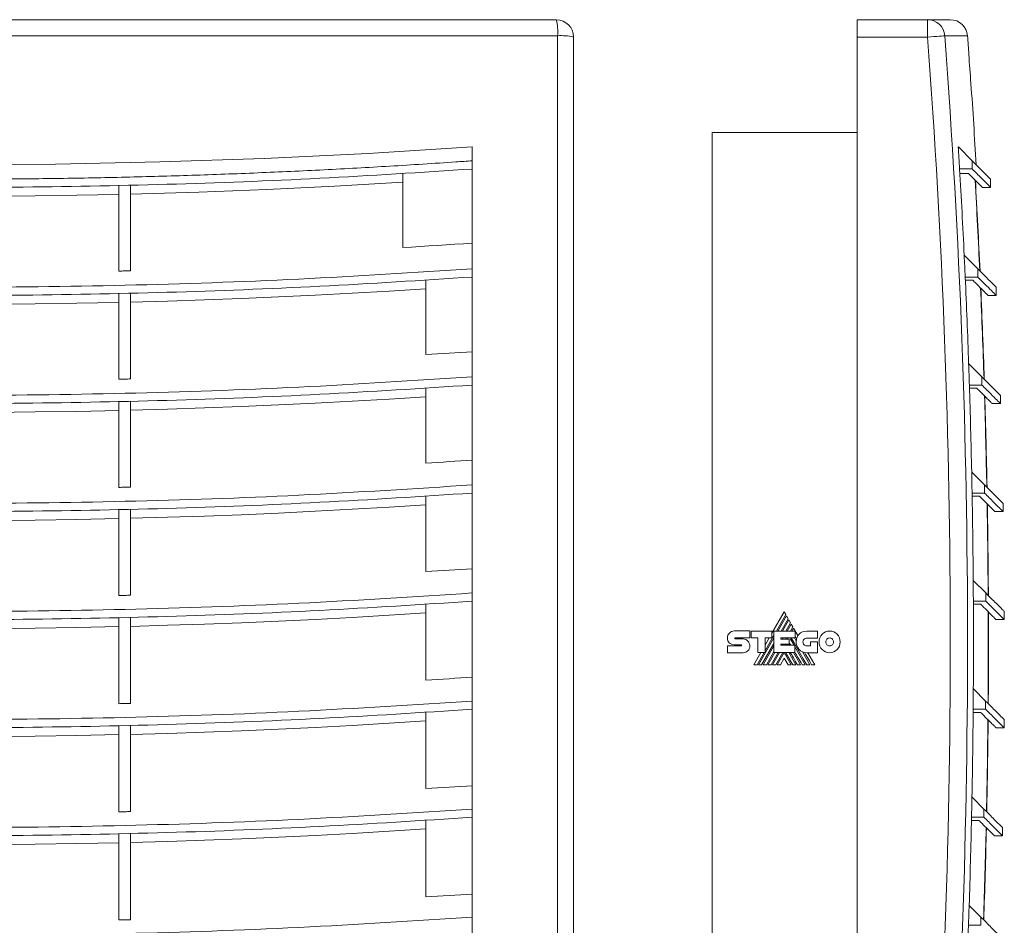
# Model space of a CAD drawing. Header units: millimetres. Extents: x 14 to 371, y 8 to 281.
# Tile 4 of 4: x 201 to 371, y 125 to 281. Entities that reach past the tile are written whole.
import ezdxf

# ---------------------------------------------------------------- set-up
doc = ezdxf.new("R2010")
doc.units = ezdxf.units.MM
doc.linetypes.add('PHANTOM', pattern=[12.7, 6.35, -1.27, 1.27, -1.27, 1.27, -1.27])
doc.layers.add('___VS___', color=7, linetype='Continuous', lineweight=15)

msp = doc.modelspace()

# ---------------------------------------------------------------- linework, layer by layer
at = {"color": 7, "linetype": 'Continuous', "lineweight": 15}
for p, q in [((85.01, 281.31), (294.01, 281.31)), ((345.94, 278.31), (345.94, 281.31)), ((345.94, 281.31), (358.1, 281.31)), ((358.1, 278.31), (358.1, 281.31)), ((358.1, 281.31), (362.03, 281.31)), ((294.24, 278.54), (84.79, 278.54)), ((294.24, 69.09), (294.24, 278.54)), ((297.01, 278.31), (297.01, 69.31)), ((358.1, 278.31), (345.94, 278.31)), ((345.94, 278.31), (345.94, 69.31)), ((365.26, 275.31), (365.24, 275.31)), ((365.59, 270.31), (365.61, 270.31)), ((320.94, 85.81), (320.94, 261.81)), ((320.94, 261.81), (345.94, 261.81)), ((279.51, 259.33), (279.51, 256.94)), ((363.43, 259.33), (365.81, 256.94)), ((279.51, 256.94), (279.51, 255.51)), ((365.81, 256.94), (365.81, 255.53)), ((279.51, 240.61), (279.51, 255.53)), ((365.81, 255.53), (363.65, 255.53)), ((267.51, 254.76), (267.51, 241.95)), ((369.01, 252.33), (369, 253.75)), ((218.51, 252.72), (218.51, 237.88)), ((220.51, 237.92), (220.51, 252.76)), ((367.56, 252.34), (369.01, 252.33)), ((279.51, 240.61), (279.51, 238.27)), ((364.45, 240.61), (366.78, 238.27)), ((279.51, 238.27), (279.51, 236.86)), ((366.78, 238.27), (366.78, 236.86)), ((271.51, 236.32), (271.51, 223.45)), ((279.51, 221.88), (279.51, 236.86)), ((366.78, 236.86), (364.62, 236.86)), ((364.65, 236.32), (365.91, 236.32)), ((369.97, 233.67), (369.97, 235.08)), ((218.51, 234.06), (218.51, 219.2)), ((220.51, 219.24), (220.51, 234.1)), ((368.55, 233.67), (369.97, 233.67)), ((279.51, 221.88), (279.51, 219.61)), ((365.22, 221.88), (367.5, 219.61)), ((279.51, 219.61), (279.51, 218.19)), ((367.5, 219.61), (367.5, 218.19)), ((271.51, 217.65), (271.51, 204.71)), ((279.51, 203.16), (279.51, 218.19)), ((367.5, 218.19), (365.34, 218.19)), ((365.36, 217.65), (366.62, 217.65)), ((370.69, 215), (370.69, 216.42)), ((218.51, 215.39), (218.51, 200.52)), ((220.51, 200.56), (220.51, 215.43)), ((369.27, 215), (370.69, 215)), ((279.51, 203.16), (279.51, 200.94)), ((365.74, 203.16), (367.96, 200.94)), ((279.51, 200.94), (279.51, 199.53)), ((367.96, 200.94), (367.96, 199.53)), ((271.51, 198.98), (271.51, 185.97)), ((279.51, 184.45), (279.51, 199.53)), ((367.96, 199.53), (365.81, 199.53)), ((365.82, 198.98), (367.09, 198.98)), ((371.15, 196.34), (371.15, 197.75)), ((218.51, 196.73), (218.51, 181.83)), ((220.51, 181.88), (220.51, 196.76)), ((369.73, 196.34), (371.15, 196.34)), ((279.51, 184.45), (279.51, 182.27)), ((366.01, 184.45), (368.18, 182.27)), ((279.51, 182.27), (279.51, 180.86)), ((368.18, 182.27), (368.18, 180.86)), ((271.51, 180.32), (271.51, 167.23)), ((279.51, 165.73), (279.51, 180.86)), ((368.18, 180.86), (366.03, 180.86)), ((366.03, 180.32), (367.31, 180.32)), ((333.37, 179.01), (331.24, 175.32)), ((332.02, 175.69), (333.66, 178.53)), ((333.66, 178.53), (333.37, 179.01)), ((371.37, 177.67), (371.37, 179.08)), ((218.51, 178.06), (218.51, 163.15)), ((220.51, 163.19), (220.51, 178.1)), ((333.78, 178.31), (332.27, 175.69)), ((332.83, 175.69), (334.06, 177.83)), ((334.18, 177.61), (333.08, 175.69)), ((333.64, 175.69), (334.47, 177.12)), ((334.06, 177.83), (333.78, 178.31)), ((334.59, 176.91), (333.89, 175.69)), ((334.47, 177.12), (334.18, 177.61)), ((334.87, 176.42), (334.59, 176.91)), ((369.95, 177.67), (371.37, 177.67)), ((324.74, 175.71), (327.42, 175.71)), ((327.42, 175.71), (327.42, 174.51)), ((327.68, 174.51), (327.68, 175.7)), ((327.68, 175.7), (331.24, 175.7)), ((331.24, 175.7), (331.24, 174.52)), ((331.6, 172.01), (331.6, 175.69)), ((331.6, 175.69), (335.23, 175.69)), ((334.45, 175.69), (334.87, 176.42)), ((334.99, 176.21), (334.7, 175.69)), ((335.74, 174.91), (334.99, 176.21)), ((335.23, 175.69), (335.23, 174.5)), ((337.26, 175.68), (339.13, 175.68)), ((339.13, 175.68), (339.13, 174.49)), ((323.56, 174.51), (323.56, 174.5)), ((324.89, 174.51), (327.42, 174.51)), ((324.9, 174.33), (326.26, 174.33)), ((328.84, 174.51), (327.68, 174.51)), ((328.84, 172.01), (328.84, 174.51)), ((328.92, 169.88), (331.6, 174.53)), ((329.47, 169.88), (331.6, 173.56)), ((330.05, 172.29), (331.6, 174.97)), ((331.24, 174.52), (330.05, 174.52)), ((330.05, 172.01), (330.05, 174.52)), ((330.78, 174.52), (330.05, 173.27)), ((332.81, 174.5), (335.23, 174.5)), ((332.81, 174.5), (332.81, 174.31)), ((332.81, 174.31), (334.25, 174.31)), ((332.81, 173.41), (334.25, 173.41)), ((332.81, 173.41), (332.81, 173.23)), ((333.02, 173.23), (333.13, 173.41)), ((333.09, 174.31), (333.2, 174.5)), ((333.27, 173.23), (333.38, 173.41)), ((333.65, 174.31), (333.76, 174.5)), ((333.9, 174.31), (334.01, 174.5)), ((334.15, 173.41), (334.26, 173.23)), ((334.25, 174.31), (334.25, 173.41)), ((334.45, 174.29), (334.58, 174.5)), ((334.45, 174.29), (335.07, 173.23)), ((335.14, 174.5), (335.45, 173.96)), ((339.13, 174.49), (337.26, 174.49)), ((337.9, 173.15), (337.9, 173.86)), ((337.9, 173.86), (339.09, 173.86)), ((339.09, 173.86), (339.09, 171.96)), ((323.56, 173.14), (325.92, 173.14)), ((326.26, 171.96), (323.56, 171.96)), ((325.92, 173.34), (324.74, 173.34)), ((329.33, 172.01), (328.1, 169.88)), ((328.67, 169.88), (329.89, 172.01)), ((328.84, 172.01), (330.05, 172.01)), ((329.73, 169.88), (331.6, 173.13)), ((330.28, 169.88), (331.6, 172.17)), ((330.53, 169.88), (331.76, 172.01)), ((331.09, 169.88), (332.32, 172.01)), ((331.34, 169.88), (332.57, 172.01)), ((331.6, 172.01), (335.21, 172.01)), ((331.9, 169.88), (333.13, 172.01)), ((332.15, 169.88), (333.37, 171.99)), ((332.81, 173.23), (335.21, 173.23)), ((334.59, 169.88), (333.37, 171.99)), ((334.84, 169.88), (333.6, 172.01)), ((334.15, 172.01), (335.39, 169.88)), ((334.96, 172.01), (336.19, 169.88)), ((335.21, 172.01), (335.21, 173.23)), ((335.21, 172.98), (337, 169.88)), ((336.51, 172.12), (337.81, 169.88)), ((337.26, 173.15), (337.9, 173.15)), ((339.09, 171.96), (337.27, 171.96)), ((338.65, 169.88), (337.45, 171.96)), ((333.37, 171.03), (332.7, 169.88)), ((333.37, 171.03), (334.03, 169.88)), ((279.51, 165.73), (279.51, 163.61)), ((366.02, 165.73), (368.14, 163.61)), ((279.51, 163.61), (279.51, 162.19)), ((368.14, 163.61), (368.14, 162.19)), ((271.51, 161.65), (271.51, 148.5)), ((279.51, 147.01), (279.51, 162.19)), ((365.99, 161.65), (367.27, 161.65)), ((368.14, 162.19), (366, 162.19)), ((371.33, 159), (371.33, 160.42)), ((218.51, 159.39), (218.51, 144.47)), ((220.51, 144.51), (220.51, 159.43)), ((369.92, 159), (371.33, 159)), ((279.51, 147.01), (279.51, 144.94)), ((365.79, 147.01), (367.86, 144.94)), ((279.51, 144.94), (279.51, 143.53)), ((367.86, 144.94), (367.86, 143.53)), ((271.51, 142.98), (271.51, 129.76)), ((279.51, 128.3), (279.51, 143.53)), ((365.71, 142.98), (366.99, 142.98)), ((367.86, 143.53), (365.72, 143.53)), ((371.05, 140.34), (371.05, 141.75)), ((218.51, 140.73), (218.51, 125.79)), ((220.51, 125.83), (220.51, 140.76)), ((369.63, 140.34), (371.05, 140.34)), ((279.51, 128.3), (279.51, 126.27)), ((365.3, 128.3), (367.33, 126.27)), ((279.51, 126.27), (279.51, 124.86)), ((367.33, 126.27), (367.33, 124.86)), ((279.51, 109.59), (279.51, 124.86)), ((367.33, 124.86), (365.19, 124.86))]:
    msp.add_line(p, q, dxfattribs=at)
at = {"color": 8, "linetype": 'Continuous', "lineweight": 15}
msp.add_line((365.02, 278.54), (361.09, 278.54), dxfattribs=at)
at = {"color": 7, "linetype": 'Continuous', "lineweight": 15, "flags": 128}
for points in [[(361.09, 278.54), (360.99, 278.53), (360.8, 278.52), (360.51, 278.49), (360.14, 278.47), (359.69, 278.43), (359.2, 278.4), (358.66, 278.36), (358.1, 278.31)], [(279.51, 259.33), (261.55, 258.22), (243.57, 257.35), (225.56, 256.74), (207.54, 256.37), (189.51, 256.24), (171.49, 256.37), (153.47, 256.74), (135.46, 257.35), (117.47, 258.22), (99.51, 259.33)], [(365.2, 254.73), (364.07, 254.73), (363.7, 254.73)], [(220.51, 251.18), (226.4, 251.34), (232.28, 251.53), (238.16, 251.74), (244.03, 251.99), (249.91, 252.26), (255.78, 252.56), (261.65, 252.89), (267.51, 253.25)], [(160.51, 251.13), (167.76, 250.98), (175.01, 250.88), (182.26, 250.81), (189.51, 250.79), (196.76, 250.81), (204.02, 250.88), (211.26, 250.98), (218.51, 251.13)], [(279.51, 242.72), (278.01, 242.61), (276.51, 242.51), (275.01, 242.42), (273.51, 242.32), (272.01, 242.23), (270.51, 242.13), (269.01, 242.04), (267.51, 241.95)], [(218.51, 237.88), (218.76, 237.89), (219.01, 237.89), (219.26, 237.9), (219.51, 237.9), (219.76, 237.91), (220.01, 237.91), (220.26, 237.92), (220.51, 237.92)], [(220.51, 232.51), (226.9, 232.69), (233.28, 232.9), (239.66, 233.14), (246.04, 233.41), (252.41, 233.72), (258.78, 234.06), (265.15, 234.43), (271.51, 234.84)], [(160.51, 232.46), (167.76, 232.32), (175.01, 232.21), (182.26, 232.15), (189.51, 232.12), (196.76, 232.15), (204.02, 232.21), (211.26, 232.32), (218.51, 232.46)], [(279.51, 223.96), (278.51, 223.9), (277.51, 223.83), (276.51, 223.77), (275.51, 223.7), (274.51, 223.64), (273.51, 223.57), (272.51, 223.51), (271.51, 223.45)], [(218.51, 219.2), (218.76, 219.2), (219.01, 219.21), (219.26, 219.21), (219.51, 219.22), (219.76, 219.23), (220.01, 219.23), (220.26, 219.24), (220.51, 219.24)], [(220.51, 213.85), (226.9, 214.02), (233.28, 214.23), (239.66, 214.47), (246.04, 214.75), (252.41, 215.05), (258.78, 215.39), (265.15, 215.77), (271.51, 216.17)], [(160.51, 213.8), (167.76, 213.65), (175.01, 213.54), (182.26, 213.48), (189.51, 213.46), (196.76, 213.48), (204.02, 213.54), (211.26, 213.65), (218.51, 213.8)], [(279.51, 205.21), (278.51, 205.15), (277.51, 205.08), (276.51, 205.02), (275.51, 204.96), (274.51, 204.89), (273.51, 204.83), (272.51, 204.77), (271.51, 204.71)], [(218.51, 200.52), (218.76, 200.52), (219.01, 200.53), (219.26, 200.53), (219.51, 200.54), (219.76, 200.54), (220.01, 200.55), (220.26, 200.55), (220.51, 200.56)], [(220.51, 195.18), (226.9, 195.35), (233.28, 195.56), (239.66, 195.8), (246.04, 196.08), (252.41, 196.39), (258.78, 196.73), (265.15, 197.1), (271.51, 197.51)], [(160.51, 195.13), (167.76, 194.98), (175.01, 194.88), (182.26, 194.81), (189.51, 194.79), (196.76, 194.81), (204.02, 194.88), (211.26, 194.98), (218.51, 195.13)], [(279.51, 186.47), (278.51, 186.4), (277.51, 186.34), (276.51, 186.28), (275.51, 186.21), (274.51, 186.15), (273.51, 186.09), (272.51, 186.03), (271.51, 185.97)], [(218.51, 181.83), (218.76, 181.84), (219.01, 181.84), (219.26, 181.85), (219.51, 181.85), (219.76, 181.86), (220.01, 181.87), (220.26, 181.87), (220.51, 181.88)], [(220.51, 176.51), (226.9, 176.69), (233.28, 176.9), (239.66, 177.14), (246.04, 177.41), (252.41, 177.72), (258.78, 178.06), (265.15, 178.43), (271.51, 178.84)], [(160.51, 176.46), (167.76, 176.32), (175.01, 176.21), (182.26, 176.15), (189.51, 176.12), (196.76, 176.15), (204.02, 176.21), (211.26, 176.32), (218.51, 176.46)], [(338.08, 169.88), (337.71, 170.53), (337.36, 171.14), (337.1, 171.58), (336.85, 172)], [(279.51, 167.72), (278.51, 167.66), (277.51, 167.6), (276.51, 167.53), (275.51, 167.47), (274.51, 167.41), (273.51, 167.35), (272.51, 167.29), (271.51, 167.23)], [(218.51, 163.15), (218.76, 163.16), (219.01, 163.16), (219.26, 163.17), (219.51, 163.17), (219.76, 163.18), (220.01, 163.18), (220.26, 163.19), (220.51, 163.19)], [(220.51, 157.85), (226.9, 158.02), (233.28, 158.23), (239.66, 158.47), (246.04, 158.75), (252.41, 159.05), (258.78, 159.39), (265.15, 159.77), (271.51, 160.17)], [(160.51, 157.8), (167.76, 157.65), (175.01, 157.54), (182.26, 157.48), (189.51, 157.46), (196.76, 157.48), (204.02, 157.54), (211.26, 157.65), (218.51, 157.8)], [(279.51, 148.98), (278.51, 148.92), (277.51, 148.86), (276.51, 148.79), (275.51, 148.73), (274.51, 148.67), (273.51, 148.61), (272.51, 148.56), (271.51, 148.5)], [(218.51, 144.47), (218.76, 144.47), (219.01, 144.48), (219.26, 144.48), (219.51, 144.49), (219.76, 144.49), (220.01, 144.5), (220.26, 144.51), (220.51, 144.51)], [(220.51, 139.18), (226.9, 139.35), (233.28, 139.56), (239.66, 139.8), (246.04, 140.08), (252.41, 140.39), (258.78, 140.73), (265.15, 141.1), (271.51, 141.51)], [(160.51, 139.13), (167.76, 138.98), (175.01, 138.88), (182.26, 138.81), (189.51, 138.79), (196.76, 138.81), (204.02, 138.88), (211.26, 138.98), (218.51, 139.13)], [(279.51, 130.24), (278.51, 130.18), (277.51, 130.12), (276.51, 130.06), (275.51, 130), (274.51, 129.94), (273.51, 129.88), (272.51, 129.82), (271.51, 129.76)], [(218.51, 125.79), (218.76, 125.79), (219.01, 125.8), (219.26, 125.8), (219.51, 125.81), (219.76, 125.81), (220.01, 125.82), (220.26, 125.82), (220.51, 125.83)]]:
    msp.add_lwpolyline(points, dxfattribs=at)
at = {"color": 7, "linetype": 'Continuous', "lineweight": 15}
for centre, radius, start, end in [((285.07, 279.19), 9.2, 355.9138, 13.331), ((294.01, 278.31), 3, 0, 90), ((358.1, 278.32), 3, 4.2016, 89.9271), ((362.03, 278.31), 3, 4.2899, 90), ((294.89, 269.36), 9.2, 76.6701, 94.0852), ((-1031.06, 173.81), 1393.09, 355.69801, 4.30199), ((-1031.06, 173.81), 1396.08, 355.69801, 4.30199), ((-1031.06, 173.81), 1400, 4.15759, 4.28991), ((-1031.06, 173.81), 1399.98, 3.9525, 4.15764), ((-1031.06, 173.81), 1400, 3.37539, 3.95245), ((-1031.06, 173.81), 1397.1, 3.35301, 3.50922), ((-1031.06, 173.81), 1397.1, 2.74022, 3.35301), ((-1031.06, 173.81), 1399.66, 2.62535, 3.26806), ((-1031.06, 173.81), 1399.7, 2.62343, 3.2661), ((-1031.06, 173.81), 1397.1, 2.58645, 2.74022), ((-1031.06, 173.81), 1397.1, 1.9718, 2.58645), ((-1031.06, 173.81), 1399.66, 1.85997, 2.50402), ((-1031.06, 173.81), 1399.7, 1.8581, 2.5021), ((-1031.06, 173.81), 1397.1, 1.82035, 1.9718), ((-1031.06, 173.81), 1397.1, 1.20379, 1.82035), ((-1031.06, 173.81), 1399.66, 1.09492, 1.74037), ((-1031.06, 173.81), 1399.7, 1.09309, 1.7385), ((-1031.06, 173.81), 1397.1, 1.05458, 1.20379), ((-1031.06, 173.81), 1397.1, 0.43605, 1.05458), ((-1031.06, 173.81), 1399.66, 0.33006, 0.97698), ((-1031.06, 173.81), 1399.7, 0.32828, 0.97517), ((-1031.06, 173.81), 1397.1, 0.28899, 0.43605), ((-1031.06, 173.81), 1397.1, 359.66845, 0.28899), ((-1031.06, 173.81), 1399.66, 359.56526, 0.21372), ((-1031.06, 173.81), 1399.7, 359.56353, 0.21195), ((337.27, 173.78), 1.83, 174.6401, 270), ((337.48, 173.87), 2.03, 149.0381, 166.8386), ((-1031.06, 173.81), 1397.1, 359.52346, 359.66845), ((-1031.06, 173.81), 1397.1, 358.90085, 359.52346), ((-1031.06, 173.81), 1399.66, 358.80038, 359.45046), ((-1031.06, 173.81), 1399.7, 358.79869, 359.44873), ((-1031.06, 173.81), 1397.1, 358.75784, 358.90085), ((-1031.06, 173.81), 1397.1, 358.1331, 358.75784), ((-1031.06, 173.81), 1399.66, 358.03528, 358.68705), ((-1031.06, 173.81), 1399.7, 358.03364, 358.68538), ((-1031.06, 173.81), 1397.1, 357.992, 358.1331), ((-1031.06, 173.81), 1397.1, 357.36506, 357.992)]:
    msp.add_arc(centre, radius, start, end, dxfattribs=at)
for points, knots in [([(279.51, 256.94), (278.57, 256.87), (273.83, 256.54), (265.29, 255.99), (253.89, 255.36), (242.49, 254.84), (232.98, 254.48), (223.46, 254.19), (213.94, 253.97), (202.51, 253.8), (191.08, 253.74), (179.65, 253.77), (168.22, 253.91), (156.8, 254.16), (145.38, 254.5), (133.97, 254.95), (118.67, 255.68), (107.19, 256.43), (99.51, 256.94)], [0, 0, 0, 0, 0.015848, 0.079243, 0.142637, 0.206031, 0.269425, 0.301122, 0.364516, 0.427911, 0.491305, 0.554699, 0.618094, 0.681488, 0.744882, 0.808276, 0.871671, 1, 1, 1, 1]), ([(369, 253.76), (368.99, 253.76), (368.98, 253.77), (368.84, 253.91), (368.6, 254.15), (368.26, 254.5), (367.81, 254.95), (367.08, 255.68), (366.32, 256.43), (365.81, 256.94)], [0, 0, 0, 0, 0.109684, 0.236432, 0.36318, 0.489928, 0.616676, 0.743424, 1, 1, 1, 1]), ([(99.51, 255.53), (107.89, 254.98), (124.65, 253.89), (149.85, 252.88), (175.09, 252.33), (200.74, 252.29), (226.78, 252.79), (253.19, 253.8), (270.74, 254.94), (279.51, 255.51)], [0, 0, 0, 0, 0.139969, 0.279983, 0.420018, 0.560052, 0.706732, 0.853382, 1, 1, 1, 1]), ([(365.81, 255.53), (366.36, 254.98), (367.46, 253.88), (368.45, 252.89), (368.98, 252.37), (368.95, 252.39), (368.95, 252.39)], [0, 0, 0, 0, 0.279464, 0.559016, 0.838611, 1, 1, 1, 1]), ([(367.56, 252.37), (367.56, 252.36), (367.59, 252.33), (367.35, 252.58), (366.84, 253.08), (366.13, 253.8), (365.51, 254.42), (365.2, 254.73)], [0, 0, 0, 0, 0.097896, 0.341763, 0.58563, 0.792781, 1, 1, 1, 1]), ([(279.51, 238.27), (269.54, 237.63), (249.58, 236.35), (219.56, 235.33), (189.51, 234.96), (159.46, 235.33), (129.44, 236.35), (109.49, 237.63), (99.51, 238.27)], [0, 0, 0, 0, 0.1667, 0.333305, 0.5, 0.666697, 0.833301, 1, 1, 1, 1]), ([(369.97, 235.08), (369.9, 235.16), (369.76, 235.3), (368.69, 236.36), (367.42, 237.64), (366.78, 238.27)], [0, 0, 0, 0, 0.333393, 0.666603, 1, 1, 1, 1]), ([(99.51, 236.86), (107.88, 236.31), (124.63, 235.22), (149.83, 234.21), (175.08, 233.67), (200.74, 233.63), (226.79, 234.13), (253.2, 235.15), (270.74, 236.29), (279.51, 236.86)], [0, 0, 0, 0, 0.139855, 0.279852, 0.419935, 0.56005, 0.70681, 0.853481, 1, 1, 1, 1]), ([(365.91, 236.32), (366.1, 236.13), (366.66, 235.57), (367.4, 234.82), (368.06, 234.17), (368.45, 233.78), (368.57, 233.65), (368.55, 233.67), (368.55, 233.67)], [0, 0, 0, 0, 0.109607, 0.328829, 0.548051, 0.767273, 0.986495, 1, 1, 1, 1]), ([(366.78, 236.86), (367.33, 236.31), (368.42, 235.22), (369.41, 234.23), (369.94, 233.7), (369.92, 233.72), (369.91, 233.73)], [0, 0, 0, 0, 0.27971, 0.559704, 0.83987, 1, 1, 1, 1]), ([(279.51, 219.61), (269.54, 218.97), (249.58, 217.69), (219.56, 216.66), (189.51, 216.3), (159.46, 216.66), (129.44, 217.69), (109.49, 218.97), (99.51, 219.61)], [0, 0, 0, 0, 0.1667, 0.333305, 0.5, 0.666697, 0.833301, 1, 1, 1, 1]), ([(370.69, 216.42), (370.61, 216.49), (370.47, 216.63), (369.41, 217.69), (368.13, 218.97), (367.5, 219.61)], [0, 0, 0, 0, 0.333393, 0.666603, 1, 1, 1, 1]), ([(99.51, 218.19), (107.88, 217.65), (124.63, 216.55), (149.83, 215.55), (175.08, 215), (200.74, 214.96), (226.79, 215.47), (253.2, 216.48), (270.74, 217.62), (279.51, 218.19)], [0, 0, 0, 0, 0.139855, 0.279852, 0.419935, 0.56005, 0.70681, 0.853481, 1, 1, 1, 1]), ([(366.62, 217.65), (366.81, 217.46), (367.37, 216.9), (368.12, 216.16), (368.77, 215.5), (369.16, 215.11), (369.29, 214.99), (369.27, 215.01), (369.27, 215.01)], [0, 0, 0, 0, 0.109607, 0.328829, 0.548051, 0.767273, 0.986495, 1, 1, 1, 1]), ([(367.5, 218.19), (368.04, 217.65), (369.14, 216.55), (370.13, 215.56), (370.65, 215.03), (370.63, 215.06), (370.62, 215.07)], [0, 0, 0, 0, 0.27971, 0.559704, 0.83987, 1, 1, 1, 1]), ([(279.51, 200.94), (269.54, 200.3), (249.58, 199.02), (219.56, 198), (189.51, 197.63), (159.46, 198), (129.44, 199.02), (109.49, 200.3), (99.51, 200.94)], [0, 0, 0, 0, 0.1667, 0.333305, 0.5, 0.666697, 0.833301, 1, 1, 1, 1]), ([(371.15, 197.75), (371.08, 197.82), (370.94, 197.96), (369.87, 199.03), (368.6, 200.3), (367.96, 200.94)], [0, 0, 0, 0, 0.333393, 0.666603, 1, 1, 1, 1]), ([(99.51, 199.53), (107.88, 198.98), (124.63, 197.89), (149.83, 196.88), (175.08, 196.33), (200.74, 196.3), (226.79, 196.8), (253.2, 197.82), (270.74, 198.96), (279.51, 199.53)], [0, 0, 0, 0, 0.139855, 0.279852, 0.419935, 0.56005, 0.70681, 0.853481, 1, 1, 1, 1]), ([(367.09, 198.98), (367.28, 198.8), (367.84, 198.24), (368.58, 197.49), (369.24, 196.83), (369.63, 196.45), (369.75, 196.32), (369.73, 196.34), (369.73, 196.34)], [0, 0, 0, 0, 0.109607, 0.328829, 0.548051, 0.767273, 0.986495, 1, 1, 1, 1]), ([(367.96, 199.53), (368.51, 198.98), (369.6, 197.88), (370.59, 196.89), (371.12, 196.37), (371.1, 196.39), (371.09, 196.4)], [0, 0, 0, 0, 0.27971, 0.559704, 0.83987, 1, 1, 1, 1]), ([(279.51, 182.27), (269.54, 181.63), (249.58, 180.35), (219.56, 179.33), (189.51, 178.96), (159.46, 179.33), (129.44, 180.35), (109.49, 181.63), (99.51, 182.27)], [0, 0, 0, 0, 0.1667004, 0.3333051, 0.5, 0.6666968, 0.8333014, 1, 1, 1, 1]), ([(371.37, 179.08), (371.3, 179.16), (371.15, 179.3), (370.09, 180.36), (368.81, 181.64), (368.18, 182.27)], [0, 0, 0, 0, 0.333393, 0.666603, 1, 1, 1, 1]), ([(99.51, 180.86), (107.88, 180.31), (124.63, 179.22), (149.83, 178.21), (175.08, 177.67), (200.74, 177.63), (226.79, 178.13), (253.2, 179.15), (270.74, 180.29), (279.51, 180.86)], [0, 0, 0, 0, 0.139855, 0.279852, 0.419935, 0.56005, 0.70681, 0.853481, 1, 1, 1, 1]), ([(367.31, 180.32), (367.49, 180.13), (368.05, 179.57), (368.8, 178.82), (369.46, 178.17), (369.84, 177.78), (369.97, 177.65), (369.95, 177.67), (369.95, 177.67)], [0, 0, 0, 0, 0.109607, 0.328829, 0.548051, 0.767273, 0.986495, 1, 1, 1, 1]), ([(368.18, 180.86), (368.72, 180.31), (369.82, 179.22), (370.81, 178.23), (371.34, 177.7), (371.31, 177.72), (371.31, 177.73)], [0, 0, 0, 0, 0.27971, 0.559704, 0.83987, 1, 1, 1, 1]), ([(279.51, 163.61), (269.54, 162.97), (249.58, 161.69), (219.56, 160.66), (189.51, 160.3), (159.46, 160.66), (129.44, 161.69), (109.49, 162.97), (99.51, 163.61)], [0, 0, 0, 0, 0.1667, 0.333305, 0.5, 0.666697, 0.833301, 1, 1, 1, 1]), ([(371.33, 160.42), (371.26, 160.49), (371.12, 160.63), (370.06, 161.69), (368.78, 162.97), (368.14, 163.61)], [0, 0, 0, 0, 0.333393, 0.666603, 1, 1, 1, 1]), ([(99.51, 162.19), (107.88, 161.65), (124.63, 160.55), (149.83, 159.55), (175.08, 159), (200.74, 158.96), (226.79, 159.47), (253.2, 160.48), (270.74, 161.62), (279.51, 162.19)], [0, 0, 0, 0, 0.139855, 0.279852, 0.419935, 0.56005, 0.70681, 0.853481, 1, 1, 1, 1]), ([(367.27, 161.65), (367.46, 161.46), (368.02, 160.9), (368.77, 160.16), (369.42, 159.5), (369.81, 159.11), (369.94, 158.99), (369.92, 159.01), (369.92, 159.01)], [0, 0, 0, 0, 0.109607, 0.328829, 0.548051, 0.767273, 0.986495, 1, 1, 1, 1]), ([(368.14, 162.19), (368.69, 161.65), (369.79, 160.55), (370.78, 159.56), (371.3, 159.03), (371.28, 159.06), (371.27, 159.07)], [0, 0, 0, 0, 0.27971, 0.559704, 0.83987, 1, 1, 1, 1]), ([(279.51, 144.94), (269.54, 144.3), (249.58, 143.02), (219.56, 142), (189.51, 141.63), (159.46, 142), (129.44, 143.02), (109.49, 144.3), (99.51, 144.94)], [0, 0, 0, 0, 0.1667004, 0.3333051, 0.5, 0.6666968, 0.8333014, 1, 1, 1, 1]), ([(371.05, 141.75), (370.98, 141.82), (370.84, 141.96), (369.77, 143.03), (368.5, 144.3), (367.86, 144.94)], [0, 0, 0, 0, 0.333393, 0.666603, 1, 1, 1, 1]), ([(99.51, 143.53), (107.88, 142.98), (124.63, 141.89), (149.83, 140.88), (175.08, 140.33), (200.74, 140.3), (226.79, 140.8), (253.2, 141.82), (270.74, 142.96), (279.51, 143.53)], [0, 0, 0, 0, 0.1398554, 0.2798522, 0.4199354, 0.5600502, 0.7068103, 0.8534813, 1, 1, 1, 1]), ([(366.99, 142.98), (367.18, 142.8), (367.74, 142.24), (368.48, 141.49), (369.14, 140.83), (369.53, 140.45), (369.65, 140.32), (369.63, 140.34), (369.63, 140.34)], [0, 0, 0, 0, 0.109607, 0.328829, 0.548051, 0.767273, 0.986495, 1, 1, 1, 1]), ([(367.86, 143.53), (368.41, 142.98), (369.5, 141.88), (370.49, 140.89), (371.02, 140.37), (371, 140.39), (370.99, 140.4)], [0, 0, 0, 0, 0.27971, 0.559704, 0.83987, 1, 1, 1, 1]), ([(279.51, 126.27), (269.54, 125.63), (249.58, 124.35), (219.56, 123.33), (189.51, 122.96), (159.46, 123.33), (129.44, 124.35), (109.49, 125.63), (99.51, 126.27)], [0, 0, 0, 0, 0.1667, 0.333305, 0.5, 0.666697, 0.833301, 1, 1, 1, 1]), ([(370.52, 123.08), (370.45, 123.16), (370.31, 123.3), (369.24, 124.36), (367.97, 125.64), (367.33, 126.27)], [0, 0, 0, 0, 0.333393, 0.666603, 1, 1, 1, 1])]:
    msp.add_open_spline(points, degree=3, knots=knots, dxfattribs=at)
for points in [[(323.56, 174.51), (323.56, 174.84), (323.7, 175.14), (323.91, 175.35)], [(323.91, 175.35), (324.12, 175.57), (324.41, 175.71), (324.74, 175.71)], [(335.74, 174.91), (335.8, 175.01), (335.87, 175.1), (335.95, 175.18)], [(335.95, 175.18), (336.25, 175.49), (336.69, 175.68), (337.26, 175.68)], [(339.38, 173.82), (339.38, 174.34), (339.58, 174.81), (339.91, 175.15)], [(339.91, 175.15), (340.24, 175.49), (340.7, 175.7), (341.2, 175.7)], [(341.2, 175.7), (341.71, 175.7), (342.17, 175.49), (342.5, 175.15)], [(342.5, 175.15), (342.83, 174.81), (343.03, 174.34), (343.03, 173.82)], [(323.87, 173.67), (323.68, 173.87), (323.56, 174.14), (323.56, 174.5)], [(324.74, 173.34), (324.4, 173.35), (324.09, 173.46), (323.87, 173.67)], [(324.85, 174.49), (324.83, 174.47), (324.82, 174.44), (324.82, 174.41)], [(324.82, 174.41), (324.82, 174.39), (324.83, 174.37), (324.84, 174.35)], [(324.84, 174.35), (324.86, 174.34), (324.88, 174.33), (324.9, 174.33)], [(324.89, 174.51), (324.88, 174.51), (324.86, 174.5), (324.85, 174.49)], [(326.26, 174.33), (326.58, 174.33), (326.87, 174.19), (327.09, 173.96)], [(327.09, 173.96), (327.3, 173.74), (327.43, 173.43), (327.43, 173.1)], [(334.52, 173.23), (334.4, 173.43), (334.31, 173.58), (334.25, 173.69)], [(337.26, 169.88), (335.55, 172.82), (334.66, 174.36), (334.58, 174.5)], [(335.5, 174.33), (335.4, 174.52), (335.31, 174.67), (335.23, 174.8)], [(335.45, 173.96), (335.46, 174.08), (335.48, 174.21), (335.5, 174.33)], [(336.8, 174.29), (336.69, 174.17), (336.61, 174), (336.61, 173.82)], [(336.61, 173.82), (336.61, 173.63), (336.69, 173.46), (336.8, 173.34)], [(337.26, 174.49), (337.08, 174.49), (336.92, 174.41), (336.8, 174.29)], [(339.91, 172.49), (339.58, 172.83), (339.38, 173.3), (339.38, 173.82)], [(340.74, 174.31), (340.62, 174.18), (340.54, 174.01), (340.54, 173.82)], [(340.54, 173.82), (340.54, 173.63), (340.62, 173.46), (340.74, 173.33)], [(341.2, 174.51), (341.02, 174.51), (340.86, 174.43), (340.74, 174.31)], [(341.68, 174.31), (341.56, 174.43), (341.39, 174.51), (341.2, 174.51)], [(341.87, 173.82), (341.87, 174.01), (341.8, 174.18), (341.68, 174.31)], [(341.68, 173.33), (341.8, 173.46), (341.87, 173.63), (341.87, 173.82)], [(343.03, 173.82), (343.03, 173.3), (342.83, 172.83), (342.5, 172.5)], [(325.97, 173.31), (325.96, 173.33), (325.94, 173.34), (325.92, 173.34)], [(325.92, 173.14), (325.94, 173.14), (325.96, 173.15), (325.98, 173.17)], [(326, 173.23), (326, 173.26), (325.99, 173.29), (325.97, 173.31)], [(325.98, 173.17), (325.99, 173.18), (326, 173.21), (326, 173.23)], [(327.09, 172.29), (326.88, 172.08), (326.59, 171.96), (326.26, 171.96)], [(327.43, 173.1), (327.43, 172.77), (327.3, 172.49), (327.09, 172.29)], [(335.64, 169.88), (335.12, 170.78), (334.71, 171.49), (334.41, 172.01)], [(336.45, 169.88), (335.96, 170.73), (335.55, 171.44), (335.21, 172.02)], [(336.8, 173.34), (336.92, 173.22), (337.08, 173.15), (337.26, 173.15)], [(341.2, 171.95), (340.7, 171.95), (340.24, 172.15), (339.91, 172.49)], [(340.74, 173.33), (340.86, 173.21), (341.02, 173.13), (341.2, 173.13)], [(341.2, 173.13), (341.39, 173.13), (341.56, 173.21), (341.68, 173.33)], [(342.5, 172.5), (342.17, 172.16), (341.71, 171.95), (341.2, 171.95)]]:
    msp.add_open_spline(points, degree=3, dxfattribs=at)
at = {"layer": '___VS___', "linetype": 'PHANTOM'}
for p, q in [((323.56, 173.14), (323.56, 171.96)), ((328.1, 169.88), (328.67, 169.88)), ((328.92, 169.88), (329.47, 169.88)), ((329.73, 169.88), (330.28, 169.88)), ((330.53, 169.88), (331.09, 169.88)), ((331.34, 169.88), (331.9, 169.88)), ((332.15, 169.88), (332.7, 169.88)), ((334.03, 169.88), (334.59, 169.88)), ((334.84, 169.88), (335.39, 169.88)), ((335.64, 169.88), (336.19, 169.88)), ((336.45, 169.88), (337, 169.88)), ((337.26, 169.88), (337.81, 169.88)), ((338.08, 169.88), (338.65, 169.88))]:
    msp.add_line(p, q, dxfattribs=at)

doc.saveas('drawing.dxf')
